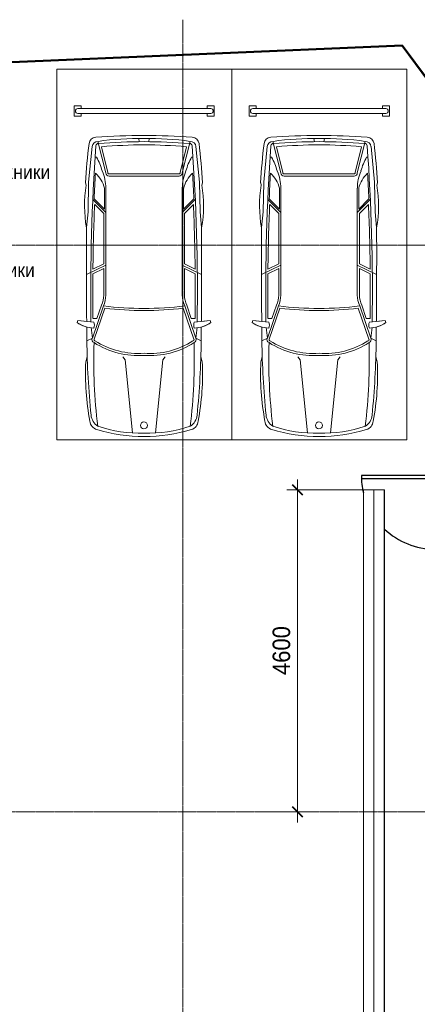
# Model space of a CAD drawing. Header units: millimetres. Extents: x 5617 to 112254, y 7718 to 133720.
# Tile 74 of 82: x 67271 to 72951, y 119650 to 133720. Entities that reach past the tile are written whole.
import ezdxf

# ---------------------------------------------------------------- set-up
doc = ezdxf.new("R2010")
doc.units = ezdxf.units.MM
doc.linetypes.add('Линия сетки', pattern=[25, 20, -2.5, 0, -2.5])
doc.linetypes.add('Осевая', pattern=[14, 10, -2, 0, -2])
for name, color, linetype, lineweight in [('Двери', 7, 'Continuous', 18), ('Кабельные лотки', 7, 'Continuous', 18), ('Каркас_Импост', 7, 'Continuous', 30), ('Марки помещений', 7, 'Continuous', 20), ('Монтажный зазор', 7, 'Continuous', 30), ('Осевая линия', 7, 'Осевая', 18), ('Оси', 7, 'Continuous', 9), ('Панель', 7, 'Continuous', 30), ('Парковка', 7, 'Continuous', 18), ('Перекрытия', 7, 'Continuous', 18), ('Размеры', 7, 'Continuous', 9), ('Размеры-100', 7, 'Continuous', 9), ('Стены разрез', 7, 'Continuous', 40), ('Элементы узлов', 7, 'Continuous', 18)]:
    doc.layers.add(name, color=color, linetype=linetype, lineweight=lineweight)
doc.styles.add('Arial', font='arial.ttf', dxfattribs={"width": 0.9, "height": 250})
doc.styles.add('Arial_3', font='arial.ttf', dxfattribs={"width": 0.9, "height": 200})
doc.dimstyles.new('Основной_2_5_мм_1', dxfattribs={"dimscale": 304.8, "dimtxt": 255.06485, "dimasz": 0.463911, "dimexe": 0.492126, "dimexo": 0.492126, "dimgap": 0.098425, "dimtad": 1, "dimdec": 0, "dimdsep": 46, "dimtxsty": 'Arial', "dimblk1": 'OBLIQUE', "dimblk2": 'OBLIQUE', "dimsah": 1, "dimcen": 0.09, "dimdle": 0.492126, "dimazin": 2, "dimtfac": 1, "dimtdec": 4, "dimtix": 1, "dimtmove": 0, "dimatfit": 3, "dimfxl": 1, "dimtvp": 1, "dimtolj": 1, "dimtzin": 0, "dimlwd": 20, "dimlwe": 20, "dimarcsym": 2})

# ---------------------------------------------------------------- blocks, each defined once
blk = doc.blocks.new('101_Дверь_Однопольная - _ПЧ_Мет_1000х2000_ВРУ_ГРЩ_EIS60_Л-V11-МКСС_LB01_-7_650__Кабельные конструкции_Лотки_2')
at = {"layer": 'Каркас_Импост', "color": 253, "true_color": 0xaaaaaa}
for p, q in [((-525, 100), (-585, 100)), ((-585, 100), (-585, -15)), ((-525, 60), (-525, 100)), ((-515, 60), (-525, 60)), ((-515, -15), (-515, 60)), ((525, 60), (515, 60)), ((515, 60), (515, -15)), ((585, 100), (525, 100)), ((525, 100), (525, 60)), ((585, -15), (585, 100)), ((-585, -15), (-515, -15)), ((515, -15), (585, -15))]:
    blk.add_line(p, q, dxfattribs=at)
at = {"layer": 'Монтажный зазор', "color": 253, "true_color": 0xaaaaaa}
for p, q in [((-585, 100), (-600, 100)), ((-600, 100), (-600, -15)), ((-585, -15), (-585, 100)), ((600, 100), (585, 100)), ((585, 100), (585, -15)), ((600, -15), (600, 100)), ((-600, -15), (-585, -15)), ((585, -15), (600, -15))]:
    blk.add_line(p, q, dxfattribs=at)
at = {"layer": 'Панель', "color": 253, "true_color": 0xaaaaaa}
for p, q in [((525, 1150), (485, 1150)), ((485, 1150), (485, 100)), ((525, 100), (525, 1150)), ((485, 100), (525, 100))]:
    blk.add_line(p, q, dxfattribs=at)
for start, end in [(90, 103.4634), (136.6524, 180)]:
    blk.add_arc((525, 100), 1050, start, end, dxfattribs=at)
blk = doc.blocks.new('199_Парковочные места 3 класса и МГН - Средний класс-5604846-МКСС_LB01_-7_650__Кабельные конструкции_Лотки_2')
at = {"layer": 'Парковка', "color": 253, "true_color": 0xaaaaaa}
for p, q in [((0, -5300), (0, 0)), ((0, 0), (2500, 0)), ((2500, 0), (2500, -5300)), ((250, -4625), (250, -4775)), ((250, -4625), (350, -4625)), ((350, -4625), (350, -4665)), ((2150, -4625), (2150, -4665)), ((2150, -4625), (2250, -4625)), ((2250, -4625), (2250, -4775)), ((250, -4775), (350, -4775)), ((300, -4665), (2200, -4665)), ((300, -4735), (2200, -4735)), ((350, -4735), (350, -4775)), ((2150, -4735), (2150, -4775)), ((2150, -4775), (2250, -4775)), ((2500, -5300), (0, -5300))]:
    blk.add_line(p, q, dxfattribs=at)
for centre, start, end in [((300, -4700), 90, 270), ((2200, -4700), 270, 90)]:
    blk.add_arc(centre, 35, start, end, dxfattribs=at)
at = {"layer": 'Элементы узлов', "color": 253, "true_color": 0xaaaaaa}
for p, q in [((984, -1142), (1090, -99)), ((1524, -1142), (1418, -99)), ((422, -1114), (442, -1185)), ((422, -1114), (442, -1185)), ((2085, -1114), (2065, -1185)), ((2065, -1185), (2085, -1114)), ((953, -1186), (984, -1142)), ((1555, -1186), (1524, -1142)), ((436, -1612), (438, -1418)), ((438, -1418), (436, -1612)), ((515, -1453), (438, -1418)), ((515, -1453), (497, -1605)), ((515, -1453), (673, -1914)), ((543, -1440), (693, -1881)), ((1965, -1440), (1814, -1881)), ((1992, -1453), (1835, -1914)), ((1992, -1453), (2070, -1418)), ((1992, -1453), (2011, -1605)), ((2072, -1612), (2070, -1418)), ((2072, -1612), (2070, -1418)), ((298, -1678), (308, -1707)), ((298, -1678), (308, -1707)), ((308, -1707), (536, -1683)), ((2200, -1707), (1972, -1683)), ((2210, -1678), (2200, -1707)), ((2200, -1707), (2210, -1678)), ((308, -1707), (435, -1693)), ((580, -1736), (525, -1736)), ((580, -1736), (645, -1925)), ((1927, -1736), (1863, -1925)), ((1927, -1736), (1983, -1736)), ((2072, -1693), (2200, -1707)), ((678, -2069), (678, -2449)), ((708, -2069), (708, -3598)), ((1800, -2069), (1800, -3598)), ((1830, -2069), (1830, -2449)), ((708, -2497), (432, -2363)), ((678, -2449), (523, -2374)), ((1800, -2497), (2076, -2363)), ((1830, -2449), (1984, -2374)), ((678, -2516), (524, -2441)), ((678, -2516), (678, -3237)), ((1830, -2516), (1984, -2441)), ((1830, -2516), (1830, -3237)), ((453, -3260), (432, -3033)), ((2054, -3260), (2076, -3033)), ((463, -3682), (453, -3260)), ((708, -3249), (522, -3435)), ((688, -3297), (542, -3443)), ((678, -3237), (549, -3366)), ((688, -3297), (688, -3598)), ((1800, -3249), (1986, -3435)), ((1820, -3297), (1820, -3598)), ((1820, -3297), (1966, -3443)), ((1830, -3237), (1959, -3366)), ((2045, -3682), (2054, -3260)), ((419, -3676), (428, -3642)), ((428, -3642), (419, -3676)), ((2088, -3676), (2079, -3642)), ((2088, -3676), (2079, -3642)), ((512, -4192), (463, -3682)), ((1254, -3771), (754, -3771)), ((1254, -3771), (1754, -3771)), ((1996, -4192), (2045, -3682)), ((708, -3817), (596, -4265)), ((738, -3820), (646, -4189)), ((1254, -3801), (754, -3801)), ((1254, -3801), (1754, -3801)), ((1770, -3820), (1862, -4189)), ((1800, -3817), (1912, -4265)), ((574, -4042), (555, -4042)), ((1933, -4042), (1953, -4042)), ((1188, -4261), (1177, -4307)), ((1320, -4261), (1331, -4307))]:
    blk.add_line(p, q, dxfattribs=at)
blk.add_circle((1256, -208), 49.6, dxfattribs=at)
for centre, radius, start, end in [((1254, -2377), 2329, 90.0001, 106.8716), ((1254, -2377), 2329, 90.0001, 106.8716), ((1178, -1869), 1772, 87.5536, 109.2869), ((1254, -2377), 2329, 73.1284, 89.9999), ((1254, -2377), 2329, 73.1284, 89.9999), ((1329, -1869), 1772, 70.7131, 92.4464), ((3991, -937), 3573, 169.195, 182.843), ((3991, -937), 3573, 169.195, 182.843), ((617, -279), 137, 106.8716, 175.0665), ((617, -279), 137, 106.8716, 175.0665), ((710, -376), 215, 123.1556, 174.2587), ((8358, -1141), 7822, 173.0609, 181.8195), ((1797, -376), 215, 5.7413, 56.8444), ((-5850, -1141), 7822, 358.1805, 6.9391), ((1890, -279), 137, 4.9335, 73.1284), ((1890, -279), 137, 4.9335, 73.1284), ((-1483, -937), 3573, 357.157, 10.805), ((-1483, -937), 3573, 357.157, 10.805), ((12318, -1543), 11881, 174.2587, 179.4003), ((-9810, -1543), 11881, 0.5997, 5.7413), ((12318, -1543), 11881, 178.2769, 179.4003), ((1172, -2380), 1175, 86.0181, 122.5623), ((1172, -2380), 1145, 85.9136, 122.5623), ((1335, -2380), 1175, 57.4377, 93.9819), ((1335, -2380), 1145, 57.2304, 94.0864), ((-9810, -1543), 11881, 0.5997, 1.7231), ((555, -1432), 44.9, 110.1373, 207.9235), ((1953, -1432), 44.9, 332.0765, 69.8627), ((555, -1432), 14.9, 110.1373, 214.6567), ((1953, -1432), 14.9, 325.3433, 79.1758), ((546, -2020), 422, 91.3449, 125.9666), ((546, -2020), 422, 105.0802, 125.9666), ((30000, -2118), 29508, 179.1634, 184.0543), ((444, -1640), 101, 335.1844, 24.8156), ((-27492, -2118), 29508, 355.9457, 0.8366), ((2064, -1640), 101, 155.1844, 204.8156), ((1962, -2020), 422, 54.0334, 88.6551), ((1962, -2020), 422, 54.0334, 74.9198), ((122295, -2694), 121864, 179.52958, 180.15962), ((122295, -2694), 121864, 179.52958, 180.15962), ((30000, -2118), 29478, 179.2582, 180.4979), ((-27492, -2118), 29478, 359.5021, 0.7418), ((-119787, -2694), 121864, 359.84038, 0.47042), ((-119787, -2694), 121864, 359.84038, 0.47042), ((308, -2078), 370, 1.3171, 24.386), ((1254, -6445), 4567, 82.6909, 97.3089), ((308, -2078), 400, 1.2667, 24.1731), ((1254, -6445), 4597, 82.9964, 97.0033), ((2200, -2078), 400, 155.8269, 178.7333), ((2200, -2078), 370, 155.614, 178.6829), ((30000, -2118), 29478, 180.6284, 182.4261), ((-27492, -2118), 29478, 357.5739, 359.3716), ((2198, -3346), 1794, 169.9492, 189.4665), ((2198, -3346), 1794, 169.9492, 189.4665), ((310, -3346), 1794, 350.5335, 10.0508), ((310, -3346), 1794, 350.5335, 10.0508), ((30000, -2118), 29488, 182.5757, 183.2896), ((-27492, -2118), 29488, 356.7104, 357.4243), ((270, -3492), 431, 312.4417, 345.7397), ((104, -3598), 603, 335.9999, 0.0001), ((2403, -3598), 603, 179.9999, 204.0001), ((2238, -3492), 431, 194.2603, 227.5583), ((9206, -3182), 8801, 183.2167, 186.8835), ((9206, -3182), 8801, 183.2167, 186.8835), ((754, -3817), 46.1, 90, 180), ((1754, -3817), 46.1, 0, 90), ((-6698, -3182), 8801, 353.1165, 356.7833), ((-6698, -3182), 8801, 353.1165, 356.7833), ((-103, -3648), 783, 329.8554, 345.5814), ((754, -3817), 16.1, 90, 189.7873), ((1754, -3817), 16.1, 350.2127, 90), ((2611, -3648), 783, 194.4186, 210.1446), ((593, -4184), 81.1, 185.6929, 272.4229), ((600, -4202), 33.8, 184.0543, 277.095), ((1254, 2689), 6905, 264.9489, 275.0511), ((1908, -4202), 33.8, 262.905, 355.9457), ((1915, -4184), 81.1, 267.5771, 354.3071), ((571, -4224), 103, 186.8835, 266.3593), ((571, -4224), 103, 186.8835, 266.3593), ((1250, 6442), 10791, 266.3593, 270.0213), ((1250, 6442), 10791, 266.3593, 270.0213), ((1185, -180), 4128, 261.7908, 270.9499), ((1254, 3792), 8054, 265.3719, 274.6281), ((1322, -180), 4128, 269.0501, 278.2092), ((1258, 6442), 10791, 269.9787, 273.6407), ((1258, 6442), 10791, 269.9787, 273.6407), ((1937, -4224), 103, 273.6407, 353.1165), ((1937, -4224), 103, 273.6407, 353.1165)]:
    blk.add_arc(centre, radius, start, end, dxfattribs=at)
blk = doc.blocks.new('135_SLK_GD_AR_rvt-1-МКСС_LB01_-7_650__Кабельные конструкции_Лотки_2')
at = {"layer": 'Перекрытия', "color": 253, "true_color": 0xaaaaaa}
blk.add_line((93084, 133351), (93082, 133353), dxfattribs=at)
at = {"layer": 'Стены разрез', "color": 253, "true_color": 0xaaaaaa}
for p, q in [((93082, 133353), (81554, 132859)), ((81554, 132857), (93081, 133351)), ((93081, 133351), (93743, 132457)), ((93084, 133351), (93082, 133353)), ((93744, 132458), (93084, 133351))]:
    blk.add_line(p, q, dxfattribs=at)
at = {"layer": 'Двери', "color": 253, "lineweight": 18, "true_color": 0xaaaaaa, "rotation": 89.99999999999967}
blk.add_blockref('101_Дверь_Однопольная - _ПЧ_Мет_1000х2000_ВРУ_ГРЩ_EIS60_Л-V11-МКСС_LB01_-7_650__Кабельные конструкции_Лотки_2', (93650, 126680), dxfattribs=at)
at = {"layer": 'Парковка', "color": 253, "lineweight": 18, "true_color": 0xaaaaaa, "rotation": 180}
for p in [(90650, 127715), (93150, 127715)]:
    blk.add_blockref('199_Парковочные места 3 класса и МГН - Средний класс-5604846-МКСС_LB01_-7_650__Кабельные конструкции_Лотки_2', p, dxfattribs=at)
blk = doc.blocks.new('DIMBLOCK8-МКСС_LB01_-7_650__Кабельные конструкции_Лотки_2')
at = {"layer": 'Размеры-100', "lineweight": 40, "transparency": 16777216}
for p, q in [((71239, 127000), (71168, 127071)), ((71239, 127000), (71309, 126929)), ((71239, 122400), (71168, 122471)), ((71239, 122400), (71309, 122329))]:
    blk.add_line(p, q, dxfattribs=at)
at = {"layer": 'Размеры-100', "lineweight": 20, "transparency": 16777216}
for p, q in [((71239, 122250), (71239, 127150)), ((71239, 127000), (71089, 127000)), ((71239, 127000), (72249, 127000)), ((71239, 122400), (71089, 122400)), ((71239, 122400), (71289, 122400))]:
    blk.add_line(p, q, dxfattribs=at)
at = {"layer": 'Размеры-100', "color": 0, "lineweight": 20, "transparency": 16777216, "insert": (70884, 124355), "char_height": 250, "width": 828.76, "attachment_point": 1, "rotation": 90, "line_spacing_factor": 0.941778, "style": 'Arial'}
blk.add_mtext('4600', dxfattribs=at)
blk = doc.blocks.new('_Oblique')
at = {"color": 0, "linetype": 'ByBlock', "lineweight": -2}
blk.add_line((-0.5, -0.5), (0.5, 0.5), dxfattribs=at)

msp = doc.modelspace()

# ---------------------------------------------------------------- linework, layer by layer
at = {"layer": 'Кабельные лотки', "color": 96, "true_color": 0x008000}
for p, q in [((72181.7, 127000), (72481.7, 127000)), ((72181.7, 88755), (72181.7, 127000)), ((72184.3, 88755), (72184.3, 127000)), ((72479.2, 88755), (72479.2, 127000)), ((72481.7, 88755), (72481.7, 127000))]:
    msp.add_line(p, q, dxfattribs=at)
at = {"layer": 'Осевая линия'}
msp.add_line((72331.7, 88755), (72331.7, 127000), dxfattribs=at)
at = {"layer": 'Оси', "linetype": 'Линия сетки'}
for p, q in [((69601.5, 51761.8), (69601.5, 133719.9)), ((111113.7, 130500), (57746.7, 130500)), ((111113.7, 122400), (57746.7, 122400))]:
    msp.add_line(p, q, dxfattribs=at)

# ---------------------------------------------------------------- block references
at = {"lineweight": 5}
msp.add_blockref('135_SLK_GD_AR_rvt-1-МКСС_LB01_-7_650__Кабельные конструкции_Лотки_2', (-20348.5, 0), dxfattribs=at)

# ---------------------------------------------------------------- texts
at = {"layer": 'Марки помещений', "lineweight": 9, "char_height": 200, "width": 2532.531, "attachment_point": 1, "style": 'Arial_3'}
for insert in [(65671.1, 131644.5), (65450, 130242)]:
    msp.add_mtext('мотовелотехники', dxfattribs=dict(at, insert=insert))

# ---------------------------------------------------------------- dimensions: what is measured, and where the dimension line sits
at = {"layer": 'Размеры', "lineweight": 20}
dim = msp.add_linear_dim(base=(71238.8, 127000), p1=(71138.8, 122400), p2=(72399.1, 127000), angle=90, dimstyle='Основной_2_5_мм_1', override={"dimpost": '<>', "dimfxl": 4769.531729}, dxfattribs=at)
dim.commit()
dim.dimension.update_dxf_attribs({"geometry": 'DIMBLOCK8-МКСС_LB01_-7_650__Кабельные конструкции_Лотки_2', "text_midpoint": (71081.1, 124700)})

doc.saveas('drawing.dxf')
